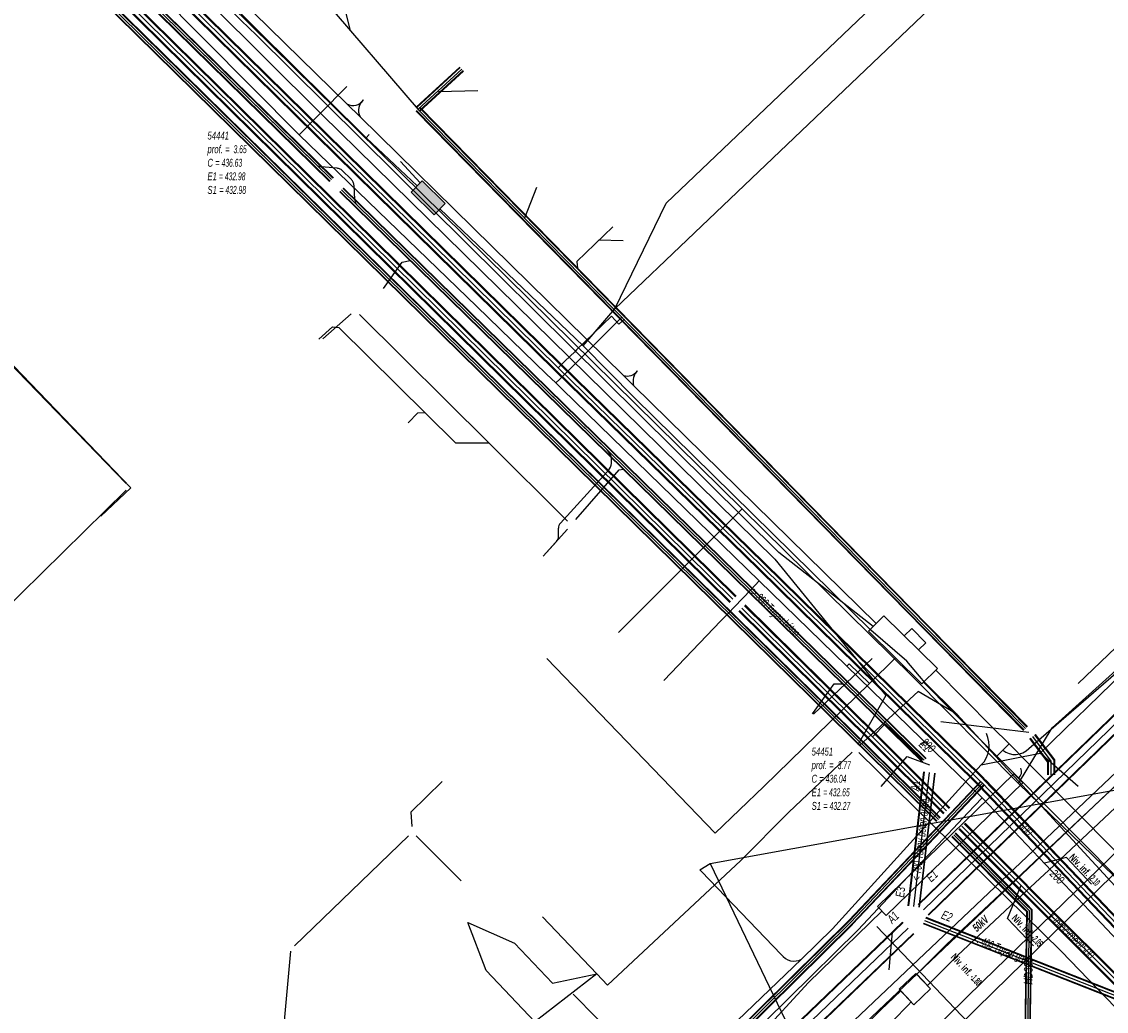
# Model space of a CAD drawing. Header units: metres. Extents: x 2695563 to 2696938, y 1260544 to 1262032.
# Tile 54 of 256: x 2695833 to 2695902, y 1261179 to 1261241. Entities that reach past the tile are written whole.
import ezdxf

# ---------------------------------------------------------------- set-up
doc = ezdxf.new("R2010")
doc.units = ezdxf.units.M
doc.header["$LTSCALE"] = 100
doc.linetypes.add('AUSGEZOGEN', pattern=[0])
doc.linetypes.add('STRICHLINIE2_S3', pattern=[0.25, 0.15, -0.1])
for name, color, linetype in [('Eau portable_Cadastre des conduites_Conduite', 171, 'AUSGEZOGEN'), ('Eau potable_Cadastre des conduites_Conduite_Texte', 171, 'AUSGEZOGEN'), ('EU_Cadastre des conduites', 24, 'AUSGEZOGEN'), ('EU_Cadastre des conduites – Texte', 7, 'AUSGEZOGEN'), ('EU_Cadastre des conduites_Regard normalisé – Texte', 24, 'AUSGEZOGEN'), ('EU_Cadastre des conduites_Texte entrée-sortie', 24, 'AUSGEZOGEN'), ('Gaz_Cadastre des conduites_Conduite', 32, 'AUSGEZOGEN'), ('Gaz_Cadastre des conduites_Conduite_Texte', 32, 'AUSGEZOGEN'), ('Réseau électrique_Cadastre des conduite_Bord du tracé', 1, 'AUSGEZOGEN'), ('Réseau électrique_Cadastre des conduite_Ligne de repère', 1, 'AUSGEZOGEN'), ('Réseau électrique_Cadastre des conduite_Texte libre_Texte', 1, 'AUSGEZOGEN'), ('Réseau électrique_Cadastre des conduite_Tronçon de tracé', 1, 'AUSGEZOGEN'), ('Réseau électrique_Cadastre des conduites_Ouvrage_Surface-Ligne-Point', 1, 'AUSGEZOGEN'), ('Réseau électrique_Point altimétrique_Texte', 7, 'AUSGEZOGEN'), ('TV_Cadastre des conduites_CONDUITE', 92, 'AUSGEZOGEN'), ('Télécommunications_SW_Cadastre des conduites_Bord du tracé', 94, 'AUSGEZOGEN'), ('Télécommunications_SW_Cadastre des conduites_Ouvrage', 94, 'AUSGEZOGEN')]:
    doc.layers.add(name, color=color, linetype=linetype)
doc.styles.add('ARIAL', font='arial.ttf')
doc.styles.add('ARIALNARROW', font='ARIALN.TTF')
pattern_1 = [(0, (2703955, 1269100), (4050, 4050), [4050, -4050]), (90, (2703955, 1269100), (-4050, 4050), [4050, -4050])]
pattern_2 = [(0, (2708005, 1273150), (6075, 6075), [6075, -6075]), (90, (2708005, 1273150), (-6075, 6075), [6075, -6075])]

# ---------------------------------------------------------------- blocks, each defined once
blk = doc.blocks.new('COMPLEXOBJECT_1566')
at = {"layer": 'EU_Cadastre des conduites', "color": 24, "linetype": 'AUSGEZOGEN', "transparency": 33554687}
for p, q in [((5850.591, 11232.519), (5809.442, 11272.938)), ((5851.918, 11232.292), (5850.899, 11232.378)), ((5852.825, 11231.571), (5852.226, 11232.174)), ((5853.05, 11230.294), (5852.995, 11231.189)), ((5869.057, 11214.404), (5853.201, 11229.936)), ((5866.11, 11209.741), (5869.073, 11212.992)), ((5865.979, 11208.902), (5865.979, 11209.404)), ((5865.007, 11207.631), (5865.851, 11208.567))]:
    blk.add_line(p, q, dxfattribs=at)
for centre, radius, start, end in [((5850.925, 11232.858), 0.476, 225.39411, 246.3061), ((5850.942, 11232.872), 0.496, 245.15098, 264.98618), ((5851.834, 11231.608), 0.689, 66.50851, 83.03203), ((5851.837, 11231.622), 0.675, 54.86195, 66.28314), ((5852.378, 11231.141), 0.62, 24.75271, 43.86286), ((5852.343, 11231.136), 0.654, 4.65916, 23.92149), ((5853.495, 11230.278), 0.445, 177.88325, 205.47727), ((5853.49, 11230.258), 0.432, 203.40488, 228.10289), ((5868.364, 11213.692), 0.994, 11.67594, 45.76471), ((5868.357, 11213.691), 1.001, 315.70199, 11.63602), ((5866.452, 11209.416), 0.473, 158.4174, 181.46122), ((5866.428, 11209.427), 0.447, 135.39322, 158.63911), ((5865.527, 11208.89), 0.452, 336.60581, 1.46741), ((5865.498, 11208.891), 0.479, 317.46902, 337.94976)]:
    blk.add_arc(centre, radius, start, end, dxfattribs=at)
blk = doc.blocks.new('COMPLEXOBJECT_1776')
at = {"layer": 'Réseau électrique_Cadastre des conduite_Bord du tracé', "color": 1, "linetype": 'AUSGEZOGEN', "transparency": 33554687}
blk.add_line((5888.373, 11179.307), (5887.72, 11179.997), dxfattribs=at)
blk.add_lwpolyline([(5874.283, 11167.251), (5875.072, 11166.403), (5885.285, 11176.205)], dxfattribs=at)
for centre, radius, start, end in [((3348.973, 13842.921), 3679.185, 313.344038, 313.632459), ((5845.461, 11218.937), 58.412, 312.98241, 317.27676)]:
    blk.add_arc(centre, radius, start, end, dxfattribs=at)
blk = doc.blocks.new('COMPLEXOBJECT_1899')
at = {"layer": 'Réseau électrique_Cadastre des conduite_Tronçon de tracé', "color": 1, "linetype": 'AUSGEZOGEN', "transparency": 33554687}
blk.add_line((5880.134, 11182.321), (5875.073, 11187.599), dxfattribs=at)
blk.add_arc((5880.949, 11182.892), 0.995, 214.98547, 298.49388, dxfattribs=at)
blk = doc.blocks.new('COMPLEXOBJECT_1921')
at = {"layer": 'Réseau électrique_Cadastre des conduite_Tronçon de tracé', "color": 1, "linetype": 'AUSGEZOGEN', "transparency": 33554687}
for p, q in [((5893.586, 11176.332), (5886.208, 11184.09)), ((5875.967, 11157.696), (5893.799, 11175.011)), ((5878.696, 11153.476), (5875.881, 11156.374))]:
    blk.add_line(p, q, dxfattribs=at)
for centre, radius, start, end in [((5892.824, 11175.531), 1.105, 331.91048, 46.40876), ((5876.848, 11156.975), 1.139, 140.71105, 211.84492)]:
    blk.add_arc(centre, radius, start, end, dxfattribs=at)
blk = doc.blocks.new('COMPLEXOBJECT_1934')
at = {"layer": 'Réseau électrique_Cadastre des conduite_Tronçon de tracé', "color": 1, "linetype": 'AUSGEZOGEN', "transparency": 33554687}
blk.add_line((5876.776, 11148.484), (5884.872, 11156.256), dxfattribs=at)
blk.add_lwpolyline([(5892.493, 11163.695), (5901.212, 11172.127), (5906.25, 11177.615), (5908.709, 11179.211)], dxfattribs=at)
for centre, radius, start, end in [((5947.185, 11110.079), 76.59, 135.56906, 139.18888), ((5881.174, 11165.891), 9.89, 301.19056, 324.41206), ((5893.349, 11147.424), 12.242, 125.18058, 133.82636)]:
    blk.add_arc(centre, radius, start, end, dxfattribs=at)
blk = doc.blocks.new('COMPLEXOBJECT_1943')
at = {"layer": 'Réseau électrique_Cadastre des conduite_Tronçon de tracé', "color": 1, "linetype": 'AUSGEZOGEN', "transparency": 33554687}
blk.add_line((5895.855, 11195.417), (5901.708, 11200.474), dxfattribs=at)
blk.add_arc((5894.98, 11196.206), 1.178, 229.34518, 317.96813, dxfattribs=at)
blk = doc.blocks.new('COMPLEXOBJECT_2558')
at = {"layer": 'Réseau électrique_Cadastre des conduite_Tronçon de tracé', "color": 1, "linetype": 'STRICHLINIE2_S3', "transparency": 33554687}
for p, q in [((5818.847, 11192.896), (5838.818, 11211.984)), ((5815.943, 11157.115), (5816.376, 11187.228))]:
    blk.add_line(p, q, dxfattribs=at)
blk.add_arc((5824.379, 11187.111), 8.004, 133.72403, 179.16578, dxfattribs=at)

msp = doc.modelspace()

# ---------------------------------------------------------------- hatches: boundary and pattern name
at = {"layer": 'Réseau électrique_Cadastre des conduite_Bord du tracé', "lineweight": 18, "transparency": 33554687}
h = msp.add_hatch(dxfattribs=at)
h.set_pattern_fill('MUSTER', color=1, scale=6075, style=0, pattern_type=2)
h.set_pattern_definition(pattern_2)
h.paths.add_polyline_path([(2695875.206, 1261167.111), (2695910.114, 1261200.24), (2695909.701, 1261200.675), (2695874.793, 1261167.546)], flags=0)
h = msp.add_hatch(dxfattribs=at)
h.set_pattern_fill('MUSTER', color=1, scale=6075, style=0, pattern_type=2)
h.set_pattern_definition(pattern_2)
h.paths.add_polyline_path([(2695890.389, 1261180.152), (2695892.302, 1261182.053), (2695896.659, 1261186.145), (2695898.097, 1261187.496), (2695902.671, 1261191.792), (2695904.665, 1261193.665), (2695910.807, 1261199.518), (2695910.117, 1261200.242), (2695903.978, 1261194.392), (2695901.99, 1261192.525), (2695897.541, 1261188.345), (2695896, 1261186.898), (2695891.608, 1261182.772), (2695889.707, 1261180.873)], flags=0)
h = msp.add_hatch(dxfattribs=at)
h.set_pattern_fill('MUSTER', color=1, scale=6075, style=0, pattern_type=2)
h.set_pattern_definition(pattern_2)
h.paths.add_polyline_path([(2695895.57, 1261195.512), (2695894.521, 1261196.558), (2695890.919, 1261200.204), (2695890.136, 1261199.431), (2695893.742, 1261195.782), (2695894.793, 1261194.733)], flags=0)
h = msp.add_hatch(dxfattribs=at)
h.set_pattern_fill('MUSTER', color=1, scale=6075, style=0, pattern_type=2)
h.set_pattern_definition(pattern_2)
h.paths.add_polyline_path([(2695857.334, 1261143.158), (2695894.592, 1261179.748), (2695910.687, 1261195.508), (2695910.083, 1261196.13), (2695893.928, 1261180.427), (2695856.666, 1261143.834)], flags=0)
h = msp.add_hatch(dxfattribs=at)
h.set_pattern_fill('MUSTER', color=1, scale=6075, style=0, pattern_type=2)
h.set_pattern_definition(pattern_2)
h.paths.add_polyline_path([(2695909.988, 1261181.584), (2695905.248, 1261185.749), (2695896.733, 1261194.339), (2695895.572, 1261195.51), (2695894.791, 1261194.735), (2695895.912, 1261193.604), (2695904.493, 1261184.948), (2695909.164, 1261180.842)], flags=0)
h = msp.add_hatch(dxfattribs=at)
h.set_pattern_fill('MUSTER', color=1, scale=6075, style=0, pattern_type=2)
h.set_pattern_definition(pattern_2)
h.paths.add_polyline_path([(2695887.774, 1261184.602), (2695896.442, 1261193.046), (2695895.883, 1261193.619), (2695887.215, 1261185.175)], flags=0)
h = msp.add_hatch(dxfattribs=at)
h.set_pattern_fill('MUSTER', color=1, scale=6075, style=0, pattern_type=2)
h.set_pattern_definition(pattern_2)
h.paths.add_polyline_path([(2695875.253, 1261167.061), (2695876.042, 1261166.213), (2695886.255, 1261176.015), (2695886.358, 1261176.111), (2695886.461, 1261176.208), (2695886.564, 1261176.305), (2695886.666, 1261176.402), (2695886.769, 1261176.5), (2695886.871, 1261176.597), (2695886.972, 1261176.695), (2695887.074, 1261176.793), (2695887.175, 1261176.892), (2695887.276, 1261176.99), (2695887.377, 1261177.089), (2695887.478, 1261177.188), (2695887.578, 1261177.288), (2695887.678, 1261177.387), (2695887.778, 1261177.487), (2695887.878, 1261177.587), (2695887.977, 1261177.687), (2695888.076, 1261177.788), (2695888.175, 1261177.889), (2695888.274, 1261177.99), (2695888.372, 1261178.091), (2695888.471, 1261178.193), (2695888.568, 1261178.294), (2695888.666, 1261178.396), (2695888.764, 1261178.499), (2695888.861, 1261178.601), (2695888.958, 1261178.704), (2695889.054, 1261178.807), (2695889.151, 1261178.91), (2695889.247, 1261179.013), (2695889.343, 1261179.117), (2695888.69, 1261179.807), (2695888.258, 1261179.395), (2695887.825, 1261178.983), (2695887.392, 1261178.571), (2695886.96, 1261178.159), (2695886.527, 1261177.747), (2695886.094, 1261177.335), (2695885.661, 1261176.923), (2695885.229, 1261176.511), (2695884.796, 1261176.1), (2695884.362, 1261175.688), (2695883.929, 1261175.276), (2695883.496, 1261174.865), (2695883.063, 1261174.454), (2695882.63, 1261174.042), (2695882.196, 1261173.631), (2695881.763, 1261173.22), (2695881.329, 1261172.809), (2695880.896, 1261172.398), (2695880.462, 1261171.987), (2695880.028, 1261171.576), (2695879.595, 1261171.165), (2695879.161, 1261170.754), (2695878.727, 1261170.344), (2695878.293, 1261169.933), (2695877.859, 1261169.523), (2695877.425, 1261169.112), (2695876.99, 1261168.702), (2695876.556, 1261168.292), (2695876.122, 1261167.881), (2695875.687, 1261167.471)], flags=0)
at = {"layer": 'Réseau électrique_Cadastre des conduites_Ouvrage_Surface-Ligne-Point', "lineweight": 18, "transparency": 33554687}
h = msp.add_hatch(dxfattribs=at)
h.set_pattern_fill('MUSTER', color=1, scale=4050, style=0, pattern_type=2)
h.set_pattern_definition(pattern_1)
h.paths.add_polyline_path([(2695886.646, 1261202.682), (2695890.028, 1261199.322), (2695891.027, 1261200.313), (2695887.613, 1261203.648)], flags=0)
h = msp.add_hatch(dxfattribs=at)
h.set_pattern_fill('MUSTER', color=1, scale=2025, style=0, pattern_type=2)
h.set_pattern_definition([(0, (2699905, 1265050), (2025, 2025), [2025, -2025]), (90, (2699905, 1265050), (-2025, 2025), [2025, -2025])])
h.paths.add_polyline_path([(2695888.909, 1261202.38), (2695889.816, 1261201.49), (2695890.282, 1261201.931), (2695889.406, 1261202.854)], flags=0)
h = msp.add_hatch(dxfattribs=at)
h.set_pattern_fill('MUSTER', color=1, scale=4050, style=0, pattern_type=2)
h.set_pattern_definition(pattern_1)
h.paths.add_polyline_path([(2695889.658, 1261180.925), (2695888.589, 1261179.914), (2695889.522, 1261178.928), (2695890.59, 1261179.938)], flags=0)
at = {"layer": 'Télécommunications_SW_Cadastre des conduites_Ouvrage', "transparency": 33554687}
msp.add_hatch(color=7, dxfattribs=at).paths.add_polyline_path([(2695859.05, 1261229.148), (2695859.751, 1261229.86), (2695858.29, 1261231.298), (2695857.588, 1261230.586)])

# ---------------------------------------------------------------- linework, layer by layer
at = {"layer": 'Eau portable_Cadastre des conduites_Conduite', "linetype": 'AUSGEZOGEN', "transparency": 33554687}
for p, q in [((2695812.754, 1261269.386), (2695878.188, 1261204.859)), ((2695812.776, 1261269.408), (2695878.21, 1261204.881)), ((2695812.797, 1261269.43), (2695878.231, 1261204.903)), ((2695812.403, 1261269.03), (2695877.837, 1261204.503)), ((2695812.424, 1261269.052), (2695877.858, 1261204.525)), ((2695812.446, 1261269.074), (2695877.88, 1261204.547)), ((2695878.407, 1261203.941), (2695886.693, 1261195.77)), ((2695878.428, 1261203.963), (2695886.714, 1261195.792)), ((2695878.45, 1261203.985), (2695886.736, 1261195.814)), ((2695878.758, 1261204.297), (2695887.044, 1261196.126)), ((2695878.78, 1261204.319), (2695887.066, 1261196.148)), ((2695878.801, 1261204.341), (2695887.087, 1261196.17)), ((2695886.691, 1261195.771), (2695891.403, 1261191.057)), ((2695886.713, 1261195.793), (2695891.425, 1261191.079)), ((2695886.735, 1261195.815), (2695891.447, 1261191.101)), ((2695887.045, 1261196.125), (2695891.757, 1261191.411)), ((2695887.067, 1261196.147), (2695891.779, 1261191.433)), ((2695887.089, 1261196.169), (2695891.801, 1261191.455)), ((2695892.73, 1261190.437), (2695895.973, 1261187.193)), ((2695892.752, 1261190.459), (2695895.995, 1261187.215)), ((2695892.774, 1261190.481), (2695896.017, 1261187.237)), ((2695892.376, 1261190.083), (2695895.619, 1261186.839)), ((2695892.398, 1261190.105), (2695895.641, 1261186.861)), ((2695892.42, 1261190.127), (2695895.663, 1261186.883)), ((2695895.619, 1261186.839), (2695897.053, 1261185.403)), ((2695895.641, 1261186.861), (2695897.075, 1261185.425)), ((2695895.663, 1261186.883), (2695897.097, 1261185.447)), ((2695895.973, 1261187.193), (2695897.407, 1261185.757)), ((2695895.995, 1261187.215), (2695897.429, 1261185.779)), ((2695896.017, 1261187.237), (2695897.451, 1261185.801)), ((2695897.053, 1261185.403), (2695906.842, 1261175.61)), ((2695897.075, 1261185.425), (2695906.864, 1261175.632)), ((2695897.097, 1261185.447), (2695906.886, 1261175.655)), ((2695897.407, 1261185.757), (2695907.194, 1261175.965)), ((2695897.429, 1261185.779), (2695907.216, 1261175.988)), ((2695897.451, 1261185.801), (2695907.238, 1261176.01))]:
    msp.add_line(p, q, dxfattribs=at)
at = {"layer": 'Eau portable_Cadastre des conduites_Conduite', "color": 255, "linetype": 'AUSGEZOGEN', "transparency": 33554687}
for p, q in [((2695812.6, 1261269.23), (2695878.034, 1261204.703)), ((2695878.604, 1261204.141), (2695886.89, 1261195.97)), ((2695886.89, 1261195.97), (2695891.602, 1261191.256)), ((2695892.575, 1261190.282), (2695895.818, 1261187.038)), ((2695895.818, 1261187.038), (2695897.252, 1261185.602)), ((2695897.252, 1261185.602), (2695907.04, 1261175.81))]:
    msp.add_line(p, q, dxfattribs=at)
at = {"layer": 'Eau portable_Cadastre des conduites_Conduite', "color": 7, "linetype": 'AUSGEZOGEN', "transparency": 33554687}
for p, q in [((2695869.498, 1261221.159), (2695871.004, 1261222.664)), ((2695873.651, 1261199.541), (2695877.273, 1261203.329))]:
    msp.add_line(p, q, dxfattribs=at)
for points in [[(2695826.648, 1261258.408), (2695826.899, 1261258.139), (2695829.349, 1261255.514), (2695850.478, 1261234.227), (2695861.757, 1261223.318)], [(2695850.478, 1261234.227), (2695851.677, 1261235.442), (2695851.817, 1261235.584), (2695853.498, 1261237.287)], [(2695861.757, 1261223.318), (2695866.199, 1261219.022), (2695866.789, 1261218.451)], [(2695866.789, 1261218.451), (2695867.028, 1261218.691), (2695867.164, 1261218.826), (2695868.033, 1261219.696), (2695868.344, 1261220.006), (2695868.84, 1261220.501), (2695869.498, 1261221.159)], [(2695866.789, 1261218.451), (2695867.205, 1261218.046), (2695879.706, 1261205.873), (2695892.373, 1261193.533), (2695892.89, 1261193.03), (2695893.189, 1261192.738), (2695893.857, 1261192.088)], [(2695877.273, 1261203.329), (2695877.493, 1261203.559), (2695877.743, 1261203.82), (2695878.102, 1261204.196), (2695879.187, 1261205.33), (2695879.706, 1261205.873)], [(2695886.89, 1261195.97), (2695887.7, 1261196.79), (2695888.172, 1261196.332), (2695890.07, 1261194.49)], [(2695885.989, 1261183.696), (2695892.961, 1261191.132), (2695893.389, 1261191.589), (2695893.857, 1261192.088)], [(2695893.857, 1261192.088), (2695895.464, 1261190.398), (2695901.111, 1261184.46)], [(2695907.393, 1261178.589), (2695907.133, 1261178.86), (2695906.99, 1261179.01), (2695905.003, 1261181.043), (2695904.331, 1261181.073), (2695903.8, 1261181.601), (2695903.587, 1261181.812), (2695903.164, 1261182.265), (2695901.111, 1261184.46)], [(2695841.928, 1261140.246), (2695856.156, 1261154.276), (2695859.431, 1261157.506), (2695885.989, 1261183.696)]]:
    msp.add_lwpolyline(points, dxfattribs=at)
at = {"layer": 'EU_Cadastre des conduites', "linetype": 'AUSGEZOGEN', "transparency": 33554687}
for p, q in [((2695804.188, 1261278.624), (2695852.412, 1261231.255)), ((2695804.202, 1261278.638), (2695852.426, 1261231.269)), ((2695804.216, 1261278.652), (2695852.44, 1261231.283)), ((2695804.398, 1261278.838), (2695852.622, 1261231.469)), ((2695804.412, 1261278.852), (2695852.636, 1261231.483)), ((2695804.426, 1261278.866), (2695852.65, 1261231.497)), ((2695860.687, 1261238.524), (2695857.92, 1261235.986)), ((2695860.701, 1261238.51), (2695857.934, 1261235.972)), ((2695860.714, 1261238.495), (2695857.947, 1261235.957)), ((2695860.89, 1261238.303), (2695858.123, 1261235.765)), ((2695860.903, 1261238.288), (2695858.136, 1261235.75)), ((2695860.917, 1261238.274), (2695858.15, 1261235.736)), ((2695857.904, 1261235.738), (2695890.172, 1261202.798)), ((2695857.918, 1261235.752), (2695890.186, 1261202.812)), ((2695857.932, 1261235.766), (2695890.2, 1261202.826)), ((2695858.118, 1261235.948), (2695890.386, 1261203.008)), ((2695858.132, 1261235.962), (2695890.4, 1261203.022)), ((2695858.146, 1261235.976), (2695890.414, 1261203.036)), ((2695939.025, 1261233.038), (2695889.799, 1261185.304)), ((2695939.039, 1261233.024), (2695889.813, 1261185.29)), ((2695939.053, 1261233.01), (2695889.827, 1261185.276)), ((2695939.651, 1261232.392), (2695890.425, 1261184.658)), ((2695939.665, 1261232.378), (2695890.439, 1261184.644)), ((2695939.679, 1261232.364), (2695890.453, 1261184.63)), ((2695853.264, 1261230.816), (2695890.278, 1261194.561)), ((2695853.278, 1261230.83), (2695890.292, 1261194.575)), ((2695853.292, 1261230.844), (2695890.306, 1261194.589)), ((2695853.054, 1261230.602), (2695890.068, 1261194.347)), ((2695853.068, 1261230.616), (2695890.082, 1261194.361)), ((2695853.082, 1261230.63), (2695890.096, 1261194.375)), ((2695890.172, 1261202.798), (2695896.496, 1261196.374)), ((2695890.186, 1261202.812), (2695896.51, 1261196.388)), ((2695890.2, 1261202.826), (2695896.524, 1261196.402)), ((2695890.386, 1261203.008), (2695896.71, 1261196.584)), ((2695890.4, 1261203.022), (2695896.724, 1261196.598)), ((2695890.414, 1261203.036), (2695896.738, 1261196.612)), ((2695896.879, 1261195.849), (2695898.013, 1261194.351)), ((2695896.895, 1261195.861), (2695898.033, 1261194.358)), ((2695896.91, 1261195.873), (2695898.053, 1261194.365)), ((2695897.198, 1261196.091), (2695898.413, 1261194.485)), ((2695897.213, 1261196.103), (2695898.433, 1261194.492)), ((2695897.229, 1261196.115), (2695898.453, 1261194.499)), ((2695898.013, 1261194.351), (2695898.013, 1261193.556)), ((2695898.033, 1261194.358), (2695898.033, 1261193.556)), ((2695898.053, 1261194.365), (2695898.053, 1261193.556)), ((2695898.413, 1261194.485), (2695898.413, 1261193.556)), ((2695898.433, 1261194.492), (2695898.433, 1261193.556)), ((2695898.453, 1261194.499), (2695898.453, 1261193.556)), ((2695890.131, 1261193.732), (2695889.135, 1261185.216)), ((2695890.15, 1261193.73), (2695889.154, 1261185.214)), ((2695890.17, 1261193.727), (2695889.174, 1261185.211)), ((2695890.826, 1261193.651), (2695889.83, 1261185.135)), ((2695890.846, 1261193.648), (2695889.85, 1261185.132)), ((2695890.865, 1261193.646), (2695889.869, 1261185.13)), ((2695888.813, 1261184.183), (2695835.99, 1261133.559)), ((2695888.827, 1261184.169), (2695836.004, 1261133.545)), ((2695888.841, 1261184.155), (2695836.018, 1261133.531)), ((2695907.692, 1261177.142), (2695890.145, 1261184.066)), ((2695907.7, 1261177.161), (2695890.153, 1261184.085)), ((2695907.707, 1261177.18), (2695890.16, 1261184.104)), ((2695907.839, 1261177.514), (2695890.292, 1261184.438)), ((2695907.846, 1261177.533), (2695890.299, 1261184.457)), ((2695907.854, 1261177.552), (2695890.307, 1261184.476)), ((2695889.505, 1261183.461), (2695836.682, 1261132.837)), ((2695889.519, 1261183.447), (2695836.696, 1261132.823)), ((2695889.533, 1261183.433), (2695836.71, 1261132.809))]:
    msp.add_line(p, q, dxfattribs=at)
at = {"layer": 'EU_Cadastre des conduites', "color": 255, "transparency": 33554687}
for p, q in [((2695804.307, 1261278.745), (2695852.531, 1261231.376)), ((2695860.802, 1261238.399), (2695858.035, 1261235.861)), ((2695858.025, 1261235.857), (2695890.293, 1261202.917)), ((2695939.352, 1261232.701), (2695890.126, 1261184.967)), ((2695853.173, 1261230.723), (2695890.187, 1261194.468)), ((2695890.293, 1261202.917), (2695896.617, 1261196.493)), ((2695897.054, 1261195.982), (2695898.233, 1261194.425)), ((2695898.233, 1261194.425), (2695898.233, 1261193.556)), ((2695890.498, 1261193.689), (2695889.502, 1261185.173)), ((2695907.773, 1261177.347), (2695890.226, 1261184.271)), ((2695889.173, 1261183.808), (2695836.35, 1261133.184))]:
    msp.add_line(p, q, dxfattribs=at)
at = {"layer": 'EU_Cadastre des conduites', "color": 24, "linetype": 'AUSGEZOGEN', "transparency": 33554687}
for p, q in [((2695841.485, 1261255.077), (2695858.034, 1261235.843)), ((2695852.116, 1261247.211), (2695853.716, 1261240.857)), ((2695861.825, 1261237.03), (2695859.329, 1261236.95)), ((2695865.56, 1261230.879), (2695864.8, 1261228.925)), ((2695871.065, 1261227.482), (2695869.511, 1261227.528)), ((2695851.974, 1261221.265), (2695853.784, 1261222.848)), ((2695854.312, 1261222.81), (2695862.548, 1261214.616)), ((2695862.548, 1261214.629), (2695867.522, 1261209.673)), ((2695865.977, 1261207.441), (2695867.52, 1261209.154)), ((2695886.875, 1261200.95), (2695883.143, 1261197.395)), ((2695891.246, 1261196.934), (2695896.824, 1261196.255)), ((2695887.441, 1261192.814), (2695889.105, 1261194.707)), ((2695889.105, 1261194.707), (2695890.508, 1261194.175)), ((2695850.185, 1261182.682), (2695857.43, 1261189.664)), ((2695857.906, 1261189.665), (2695860.759, 1261186.817)), ((2695887.95, 1261181.146), (2695888.17, 1261183.536))]:
    msp.add_line(p, q, dxfattribs=at)
for points in [[(2695870.398, 1261228.384), (2695868.106, 1261226.164), (2695868.148, 1261225.72)], [(2695855.842, 1261224.46), (2695857.018, 1261226.123), (2695857.528, 1261226.234)], [(2695851.727, 1261221.246), (2695852.593, 1261222.02), (2695852.987, 1261221.972), (2695860.409, 1261214.655), (2695862.53, 1261214.641)], [(2695857.409, 1261215.914), (2695858.009, 1261216.546), (2695858.449, 1261216.582)], [(2695868.042, 1261209.768), (2695870.796, 1261212.931), (2695871.078, 1261212.974)], [(2695883.085, 1261197.421), (2695884.472, 1261199.34), (2695884.987, 1261199.338)], [(2695859.553, 1261193.121), (2695857.579, 1261191.167), (2695857.645, 1261190.264)], [(2695857.681, 1261164.044), (2695857.38, 1261164.044), (2695857.089, 1261164.38), (2695857.1, 1261164.938), (2695858.398, 1261166.128), (2695858.398, 1261166.743), (2695849.354, 1261175.809), (2695849.941, 1261182.347)], [(2695867.879, 1261179.612), (2695875.392, 1261171.972), (2695875.491, 1261171.39)]]:
    msp.add_lwpolyline(points, dxfattribs=at)
at = {"layer": 'Gaz_Cadastre des conduites_Conduite', "linetype": 'AUSGEZOGEN', "transparency": 33554687}
for p, q in [((2695826.845, 1261253.668), (2695864.341, 1261216.786)), ((2695826.852, 1261253.688), (2695864.354, 1261216.799)), ((2695826.859, 1261253.707), (2695864.367, 1261216.812)), ((2695826.963, 1261253.973), (2695864.551, 1261217)), ((2695826.97, 1261253.992), (2695864.564, 1261217.013)), ((2695826.977, 1261254.012), (2695864.577, 1261217.026)), ((2695836.667, 1261248.823), (2695866.743, 1261219.221)), ((2695836.689, 1261248.845), (2695866.765, 1261219.243)), ((2695836.711, 1261248.867), (2695866.787, 1261219.265)), ((2695837.017, 1261249.179), (2695867.093, 1261219.577)), ((2695837.039, 1261249.201), (2695867.115, 1261219.599)), ((2695837.061, 1261249.223), (2695867.137, 1261219.621)), ((2695866.744, 1261219.22), (2695879.651, 1261206.621)), ((2695866.765, 1261219.242), (2695879.673, 1261206.643)), ((2695866.787, 1261219.264), (2695879.695, 1261206.666)), ((2695867.093, 1261219.578), (2695880.001, 1261206.978)), ((2695867.115, 1261219.6), (2695880.023, 1261207.001)), ((2695867.136, 1261219.622), (2695880.045, 1261207.023)), ((2695864.564, 1261217.013), (2695890.648, 1261191.357)), ((2695864.577, 1261217.026), (2695890.661, 1261191.371)), ((2695864.341, 1261216.786), (2695890.423, 1261191.131)), ((2695864.354, 1261216.799), (2695890.436, 1261191.145)), ((2695864.367, 1261216.812), (2695890.45, 1261191.158)), ((2695864.551, 1261217), (2695890.634, 1261191.344)), ((2695880.001, 1261206.978), (2695893.814, 1261193.387)), ((2695880.023, 1261207.001), (2695893.835, 1261193.409)), ((2695880.045, 1261207.023), (2695893.857, 1261193.431)), ((2695879.651, 1261206.621), (2695893.463, 1261193.031)), ((2695879.673, 1261206.643), (2695893.485, 1261193.053)), ((2695879.695, 1261206.666), (2695893.506, 1261193.075)), ((2695892.995, 1261192.319), (2695893.76, 1261193.127)), ((2695893.009, 1261192.306), (2695893.774, 1261193.114)), ((2695893.023, 1261192.293), (2695893.788, 1261193.101)), ((2695893.213, 1261192.113), (2695893.978, 1261192.921)), ((2695893.227, 1261192.1), (2695893.992, 1261192.908)), ((2695893.463, 1261193.031), (2695893.685, 1261192.811)), ((2695893.485, 1261193.053), (2695893.707, 1261192.833)), ((2695893.506, 1261193.075), (2695893.729, 1261192.855)), ((2695893.814, 1261193.387), (2695894.037, 1261193.167)), ((2695893.835, 1261193.409), (2695894.059, 1261193.189)), ((2695893.857, 1261193.431), (2695894.081, 1261193.211)), ((2695899.892, 1261187.015), (2695894.041, 1261193.162)), ((2695899.915, 1261187.036), (2695894.064, 1261193.183)), ((2695899.938, 1261187.058), (2695894.087, 1261193.205)), ((2695885.384, 1261184.277), (2695892.995, 1261192.319)), ((2695885.398, 1261184.264), (2695893.009, 1261192.306)), ((2695885.412, 1261184.251), (2695893.023, 1261192.293)), ((2695893.241, 1261192.087), (2695894.006, 1261192.895)), ((2695899.53, 1261186.67), (2695893.679, 1261192.817)), ((2695899.553, 1261186.692), (2695893.702, 1261192.839)), ((2695899.576, 1261186.713), (2695893.725, 1261192.86)), ((2695885.602, 1261184.071), (2695893.213, 1261192.113)), ((2695885.616, 1261184.058), (2695893.227, 1261192.1)), ((2695885.63, 1261184.045), (2695893.241, 1261192.087)), ((2695890.423, 1261191.131), (2695890.965, 1261190.589)), ((2695890.436, 1261191.145), (2695890.978, 1261190.602)), ((2695890.45, 1261191.158), (2695890.991, 1261190.615)), ((2695890.634, 1261191.344), (2695891.177, 1261190.801)), ((2695890.648, 1261191.357), (2695891.19, 1261190.814)), ((2695890.661, 1261191.371), (2695891.203, 1261190.827)), ((2695891.938, 1261189.611), (2695896.496, 1261185.037)), ((2695891.952, 1261189.624), (2695896.51, 1261185.05)), ((2695891.965, 1261189.637), (2695896.523, 1261185.063)), ((2695892.151, 1261189.823), (2695896.709, 1261185.249)), ((2695892.164, 1261189.836), (2695896.722, 1261185.262)), ((2695892.178, 1261189.849), (2695896.736, 1261185.275)), ((2695903.242, 1261182.861), (2695899.576, 1261186.713)), ((2695903.558, 1261183.163), (2695899.892, 1261187.015)), ((2695903.581, 1261183.184), (2695899.915, 1261187.036)), ((2695903.604, 1261183.206), (2695899.938, 1261187.058)), ((2695903.196, 1261182.818), (2695899.53, 1261186.67)), ((2695903.219, 1261182.84), (2695899.553, 1261186.692)), ((2695896.496, 1261185.037), (2695896.675, 1261184.857)), ((2695896.509, 1261185.05), (2695896.694, 1261184.864)), ((2695896.523, 1261185.064), (2695896.713, 1261184.872)), ((2695896.675, 1261184.857), (2695896.549, 1261175.963)), ((2695896.694, 1261184.864), (2695896.568, 1261175.955)), ((2695896.713, 1261184.872), (2695896.587, 1261175.947)), ((2695896.709, 1261185.248), (2695896.977, 1261184.978)), ((2695896.723, 1261185.262), (2695896.996, 1261184.986)), ((2695896.736, 1261185.275), (2695897.015, 1261184.993)), ((2695896.977, 1261184.978), (2695896.847, 1261175.833)), ((2695896.996, 1261184.986), (2695896.866, 1261175.825)), ((2695897.015, 1261184.993), (2695896.885, 1261175.817)), ((2695850.589, 1261149.924), (2695885.388, 1261184.281)), ((2695850.603, 1261149.911), (2695885.402, 1261184.268)), ((2695850.616, 1261149.897), (2695885.415, 1261184.254)), ((2695850.8, 1261149.711), (2695885.599, 1261184.068)), ((2695850.813, 1261149.697), (2695885.612, 1261184.054)), ((2695850.827, 1261149.684), (2695885.626, 1261184.041))]:
    msp.add_line(p, q, dxfattribs=at)
at = {"layer": 'Gaz_Cadastre des conduites_Conduite', "color": 255, "linetype": 'AUSGEZOGEN', "transparency": 33554687}
for p, q in [((2695826.911, 1261253.84), (2695864.459, 1261216.906)), ((2695836.864, 1261249.023), (2695866.94, 1261219.421)), ((2695866.94, 1261219.421), (2695879.848, 1261206.822)), ((2695864.459, 1261216.906), (2695890.542, 1261191.251)), ((2695879.848, 1261206.822), (2695893.66, 1261193.231)), ((2695893.118, 1261192.203), (2695893.883, 1261193.011)), ((2695893.66, 1261193.231), (2695893.883, 1261193.011)), ((2695899.734, 1261186.864), (2695893.883, 1261193.011)), ((2695885.507, 1261184.161), (2695893.118, 1261192.203)), ((2695890.542, 1261191.251), (2695891.084, 1261190.708)), ((2695892.058, 1261189.73), (2695896.616, 1261185.156)), ((2695903.4, 1261183.012), (2695899.734, 1261186.864)), ((2695896.616, 1261185.156), (2695896.845, 1261184.925)), ((2695896.845, 1261184.925), (2695896.717, 1261175.89)), ((2695850.708, 1261149.804), (2695885.507, 1261184.161))]:
    msp.add_line(p, q, dxfattribs=at)
at = {"layer": 'Gaz_Cadastre des conduites_Conduite', "color": 32, "linetype": 'AUSGEZOGEN', "transparency": 33554687}
for points in [[(2695869.169, 1261221.59), (2695870.31, 1261222.7), (2695870.78, 1261222.18), (2695871.145, 1261222.516)], [(2695869.169, 1261221.59), (2695868.101, 1261220.551), (2695867.958, 1261220.411), (2695867.707, 1261220.167), (2695867.342, 1261219.811), (2695866.94, 1261219.421)]]:
    msp.add_lwpolyline(points, dxfattribs=at)
at = {"layer": 'Réseau électrique_Cadastre des conduite_Bord du tracé', "color": 1, "linetype": 'AUSGEZOGEN', "transparency": 33554687}
for points in [[(2695875.206, 1261167.111), (2695910.114, 1261200.24), (2695909.701, 1261200.675), (2695874.793, 1261167.546), (2695875.206, 1261167.111)], [(2695890.389, 1261180.152), (2695892.302, 1261182.053), (2695896.659, 1261186.145), (2695898.097, 1261187.496), (2695902.671, 1261191.792), (2695904.665, 1261193.665), (2695910.807, 1261199.518), (2695910.117, 1261200.242), (2695903.978, 1261194.392), (2695901.99, 1261192.525), (2695897.541, 1261188.345), (2695896, 1261186.898), (2695891.608, 1261182.772), (2695889.707, 1261180.873), (2695890.389, 1261180.152)], [(2695895.57, 1261195.512), (2695894.521, 1261196.558), (2695890.919, 1261200.204), (2695890.136, 1261199.431), (2695893.742, 1261195.782), (2695894.793, 1261194.733), (2695895.57, 1261195.512)], [(2695857.334, 1261143.158), (2695894.592, 1261179.748), (2695910.687, 1261195.508), (2695910.083, 1261196.13), (2695893.928, 1261180.427), (2695856.666, 1261143.834), (2695857.334, 1261143.158)], [(2695909.988, 1261181.584), (2695905.248, 1261185.749), (2695896.733, 1261194.339), (2695895.572, 1261195.51), (2695894.791, 1261194.735), (2695895.912, 1261193.604), (2695904.493, 1261184.948), (2695909.164, 1261180.842), (2695909.988, 1261181.584)], [(2695887.774, 1261184.602), (2695896.442, 1261193.046), (2695895.883, 1261193.619), (2695887.215, 1261185.175), (2695887.774, 1261184.602)]]:
    msp.add_lwpolyline(points, close=True, dxfattribs=at)
at = {"layer": 'Réseau électrique_Cadastre des conduite_Ligne de repère', "color": 7, "linetype": 'AUSGEZOGEN', "transparency": 33554687}
for points in [[(2695900.804, 1261186.588), (2695899.221, 1261188.286), (2695897.819, 1261187.921)], [(2695897.128, 1261182.678), (2695895.479, 1261184.423), (2695896.332, 1261186.524)]]:
    msp.add_lwpolyline(points, dxfattribs=at)
at = {"layer": 'Réseau électrique_Cadastre des conduite_Tronçon de tracé', "color": 1, "linetype": 'AUSGEZOGEN', "transparency": 33554687}
for p, q in [((2695853.509, 1261236.187), (2695837.114, 1261252.29)), ((2695880.946, 1261207.672), (2695847.76, 1261240.555)), ((2695854.347, 1261235.376), (2695853.509, 1261236.187)), ((2695871.077, 1261218.928), (2695854.347, 1261235.376)), ((2695871.724, 1261218.302), (2695871.077, 1261218.928)), ((2695887.12, 1261203.156), (2695871.724, 1261218.302)), ((2695886.943, 1261202.978), (2695880.946, 1261207.672)), ((2695906.178, 1261205.299), (2695899.952, 1261199.359)), ((2695876.893, 1261189.833), (2695866.2, 1261200.937)), ((2695885.406, 1261200.594), (2695885.26, 1261200.462)), ((2695886.703, 1261199.352), (2695885.406, 1261200.594)), ((2695886.703, 1261199.352), (2695888.364, 1261200.975)), ((2695880.002, 1261192.801), (2695886.703, 1261199.352)), ((2695893.803, 1261194.172), (2695897.557, 1261194.915)), ((2695899.955, 1261192.802), (2695897.557, 1261194.915)), ((2695884.358, 1261183.751), (2695893.803, 1261194.172)), ((2695880.002, 1261192.801), (2695876.893, 1261189.833)), ((2695876.586, 1261187.911), (2695885.643, 1261169.052)), ((2695882.833, 1261180.355), (2695887.494, 1261184.889)), ((2695882.394, 1261181.827), (2695884.358, 1261183.751)), ((2695867.58, 1261167.656), (2695882.394, 1261181.827)), ((2695877.308, 1261174.36), (2695882.833, 1261180.355))]:
    msp.add_line(p, q, dxfattribs=at)
at = {"layer": 'Réseau électrique_Cadastre des conduite_Tronçon de tracé', "color": 1, "linetype": 'STRICHLINIE2_S3', "transparency": 33554687}
msp.add_line((2695839.788, 1261211.794), (2695806.899, 1261245.93), dxfattribs=at)
at = {"layer": 'Réseau électrique_Cadastre des conduite_Tronçon de tracé', "color": 1, "linetype": 'AUSGEZOGEN', "transparency": 33554687}
for points in [[(2695897.557, 1261194.915), (2695902.852, 1261200.088), (2695902.754, 1261200.193)], [(2695876.043, 1261187.409), (2695875.932, 1261187.517), (2695876.586, 1261187.911)]]:
    msp.add_lwpolyline(points, dxfattribs=at)
for centre, radius, start, end in [((2700802.982, 1266306.235), 7086.278, 225.2824444, 225.631536), ((2695853.897, 1261236.895), 0.807, 241.29891, 326.87492), ((2695855.075, 1261235.786), 0.835, 126.90532, 209.41381), ((2695871.316, 1261219.674), 0.784, 252.21047, 325.20361), ((2695872.643, 1261218.56), 0.954, 135.67776, 195.6966), ((2695892.578, 1261195.399), 1.733, 314.94435, 26.41013), ((2695895.852, 1261193.747), 0.518, 306.7918, 26.59886)]:
    msp.add_arc(centre, radius, start, end, dxfattribs=at)
at = {"layer": 'Réseau électrique_Cadastre des conduites_Ouvrage_Surface-Ligne-Point', "color": 1, "linetype": 'AUSGEZOGEN', "transparency": 33554687}
msp.add_line((2695876.586, 1261187.911), (2695904.348, 1261192.961), dxfattribs=at)
for points in [[(2695886.646, 1261202.682), (2695890.028, 1261199.322), (2695891.027, 1261200.313), (2695887.613, 1261203.648), (2695886.646, 1261202.682)], [(2695888.909, 1261202.38), (2695889.816, 1261201.49), (2695890.282, 1261201.931), (2695889.406, 1261202.854), (2695888.909, 1261202.38)], [(2695889.658, 1261180.925), (2695888.589, 1261179.914), (2695889.522, 1261178.928), (2695890.59, 1261179.938), (2695889.658, 1261180.925)]]:
    msp.add_lwpolyline(points, close=True, dxfattribs=at)
at = {"layer": 'TV_Cadastre des conduites_CONDUITE', "color": 92, "linetype": 'AUSGEZOGEN', "transparency": 33554687}
msp.add_line((2695878.614, 1261210.455), (2695870.767, 1261202.602), dxfattribs=at)
for points in [[(2695878.614, 1261210.455), (2695813.515, 1261274.575), (2695811.745, 1261280.472), (2695806.226, 1261284.67)], [(2695896.163, 1261192.994), (2695898.318, 1261196.523), (2695911.128, 1261208.082), (2695918.322, 1261212.76), (2695932.685, 1261226.676), (2695955.514, 1261249.129), (2695962.993, 1261257.586)], [(2695896.163, 1261192.994), (2695889.422, 1261199.81), (2695878.614, 1261210.455)], [(2695910.522, 1261148.776), (2695918.866, 1261156.7), (2695913.077, 1261162.555), (2695907.638, 1261168.69), (2695914.393, 1261175.332), (2695896.163, 1261192.994)]]:
    msp.add_lwpolyline(points, dxfattribs=at)
at = {"layer": 'Télécommunications_SW_Cadastre des conduites_Bord du tracé', "color": 94, "linetype": 'AUSGEZOGEN', "transparency": 33554687}
for p, q in [((2695839.493, 1261212.067), (2695807.083, 1261245.524)), ((2695854.744, 1261234.023), (2695854.93, 1261234.25)), ((2695854.744, 1261234.023), (2695857.973, 1261230.976)), ((2695858.157, 1261231.163), (2695856.92, 1261232.52)), ((2695859.417, 1261229.521), (2695868.519, 1261220.804)), ((2695868.519, 1261220.804), (2695870.523, 1261223.167)), ((2695869.384, 1261180.9), (2695865.941, 1261184.527))]:
    msp.add_line(p, q, dxfattribs=at)
for points in [[(2695854.744, 1261234.023), (2695854.625, 1261234.136), (2695813.8, 1261274.61), (2695802.85, 1261283.864), (2695796.06, 1261292.942)], [(2695808.12, 1261279.17), (2695809.95, 1261276.92), (2695814.17, 1261272.33), (2695816.897, 1261270.021), (2695823.396, 1261263.562), (2695830.541, 1261256.567), (2695837.687, 1261249.571), (2695844.833, 1261242.575), (2695851.908, 1261235.508), (2695871.01, 1261216.757), (2695880.698, 1261207.251), (2695886.746, 1261199.81), (2695887.743, 1261198.584), (2695885.971, 1261195.446)], [(2695897.29, 1261248.712), (2695875.588, 1261228), (2695870.523, 1261223.167)], [(2695870.523, 1261223.167), (2695873.793, 1261229.881), (2695890.431, 1261245.76)], [(2695892.256, 1261197.403), (2695890.234, 1261199.395), (2695889.888, 1261199.81), (2695889.08, 1261200.78), (2695886.789, 1261202.737), (2695871.765, 1261217.521), (2695868.519, 1261220.804)], [(2695839.488, 1261211.641), (2695827.458, 1261199.81), (2695825.614, 1261197.997), (2695817.394, 1261190.39), (2695816.989, 1261157.247)], [(2695892.256, 1261197.403), (2695889.799, 1261198.841), (2695886.044, 1261195.387)], [(2695907.73, 1261180.66), (2695903.28, 1261185.4), (2695892.256, 1261197.403)], [(2695885.605, 1261194.978), (2695881.555, 1261191.153), (2695878.54, 1261188.11), (2695870.073, 1261180.175), (2695869.384, 1261180.9)], [(2695902.873, 1261178.187), (2695898.9, 1261182.32), (2695886.037, 1261194.974)]]:
    msp.add_lwpolyline(points, dxfattribs=at)
msp.add_lwpolyline([(2695869.384, 1261180.9), (2695865.45, 1261177.855), (2695862.352, 1261181.118), (2695861.193, 1261184.155), (2695864.165, 1261182.84), (2695866.574, 1261180.302), (2695869.384, 1261180.9)], close=True, dxfattribs=at)
at = {"layer": 'Télécommunications_SW_Cadastre des conduites_Ouvrage', "color": 94, "transparency": 33554687}
msp.add_lwpolyline([(2695859.05, 1261229.148), (2695859.751, 1261229.86), (2695858.29, 1261231.298), (2695857.588, 1261230.586), (2695859.05, 1261229.148)], close=True, dxfattribs=at)

# ---------------------------------------------------------------- block references
at = {"layer": 'EU_Cadastre des conduites', "color": 24, "linetype": 'AUSGEZOGEN', "lineweight": -3, "transparency": 33554687}
msp.add_blockref('COMPLEXOBJECT_1566', (2690000.97, 1249999.81), dxfattribs=at)
at = {"layer": 'Réseau électrique_Cadastre des conduite_Bord du tracé', "color": 1, "linetype": 'AUSGEZOGEN', "lineweight": -3, "transparency": 33554687}
msp.add_blockref('COMPLEXOBJECT_1776', (2690000.97, 1249999.81), dxfattribs=at)
at = {"layer": 'Réseau électrique_Cadastre des conduite_Tronçon de tracé', "color": 1, "linetype": 'STRICHLINIE2_S3', "lineweight": -3, "transparency": 33554687}
msp.add_blockref('COMPLEXOBJECT_2558', (2690000.97, 1249999.81), dxfattribs=at)
at = {"layer": 'Réseau électrique_Cadastre des conduite_Tronçon de tracé', "color": 1, "linetype": 'AUSGEZOGEN', "lineweight": -3, "transparency": 33554687}
for name in ['COMPLEXOBJECT_1943', 'COMPLEXOBJECT_1899', 'COMPLEXOBJECT_1921', 'COMPLEXOBJECT_1934']:
    msp.add_blockref(name, (2690000.97, 1249999.81), dxfattribs=at)

# ---------------------------------------------------------------- texts
at = {"layer": 'Eau potable_Cadastre des conduites_Conduite_Texte', "color": 7, "transparency": 33554687, "char_height": 0.55426, "attachment_point": 5, "style": 'ARIAL'}
for s, insert, width, rotation in [('\\A1;{\\fArial|i1|b0;\\H0.554263;\\W0.700000;\\C7;200}\\P', (2695890.434, 1261195.414), 1.10633, 315.7506), ('\\A1;{\\fArial|i1|b0;\\H0.554263;\\W0.700000;\\C7;200}\\P', (2695898.627, 1261187.064), 1.10633, 313.5591), ('\\A1;{\\fArial|b0|i1|c0|p34;\\W0.7;Fibrociment500}', (2695899.552, 1261183.294), 1.76538, 314.9856)]:
    msp.add_mtext(s, dxfattribs=dict(at, insert=insert, width=width, rotation=rotation))
at = {"layer": 'EU_Cadastre des conduites – Texte', "color": 24, "transparency": 33554687, "char_height": 0.55705, "width": 6, "attachment_point": 5, "style": 'ARIAL'}
for s, insert, rotation in [('\\A1;{\\fArial|b0|i1|c0|p34;\\W0.7;> \\W0.49;300 Tuyau béton}', (2695880.657, 1261203.792), 315.6723), ('\\A1;{\\fArial|b0|i1|c0|p34;\\W0.7;< \\W0.49;700 Tuyau béton armé}', (2695890.031, 1261189.403), 83.7333), ('\\A1;{\\fArial|b0|i1|c0|p34;\\W0.7;< \\W0.49;400 Tuyau grès}', (2695895.111, 1261182.374), 338.5098)]:
    msp.add_mtext(s, dxfattribs=dict(at, insert=insert, rotation=rotation))
at = {"layer": 'EU_Cadastre des conduites_Regard normalisé – Texte', "color": 24, "transparency": 33554687, "char_height": 0.50641, "attachment_point": 1, "line_spacing_factor": 1.024096, "style": 'ARIAL'}
for s, insert, width in [('\\A1;{\\fArial|b0|i1|c0|p34;\\W0.69464;54441}\\P{\\fArial|b0|i1|c0|p34;\\H0.99721x;\\W0.69464;prof. = \\W0.48625; 3.65}\\P{\\fArial|b0|i1|c0|p34;\\H0.99721x;\\W0.69464;C =\\W0.48625; 436.63}\\P{\\fArial|b0|i1|c0|p34;\\H0.99721x;\\W0.69464;E1 \\W0.48625;= 432.98}\\P{\\fArial|b0|i1|c0|p34;\\H0.99721x;\\W0.69464;S1 =\\W0.48625; 432.98}', (2695844.652, 1261234.427), 2.83518), ('\\A1;{\\fArial|b0|i1|c0|p34;\\W0.69641;54451}\\P{\\fArial|b0|i1|c0|p34;\\H0.99721x;\\W0.69641;prof. = \\W0.48749; 3.77}\\P{\\fArial|b0|i1|c0|p34;\\H0.99721x;\\W0.69641;C =\\W0.48749; 436.04}\\P{\\fArial|b0|i1|c0|p34;\\H0.99721x;\\W0.69641;E1 \\W0.48749;= 432.65}\\P{\\fArial|b0|i1|c0|p34;\\H0.99721x;\\W0.69641;S1 =\\W0.48749; 432.27}', (2695883.028, 1261195.276), 2.84242)]:
    msp.add_mtext(s, dxfattribs=dict(at, insert=insert, width=width))
at = {"layer": 'EU_Cadastre des conduites_Texte entrée-sortie', "color": 24, "transparency": 33554687, "char_height": 0.55705, "style": 'ARIAL'}
for s, insert, width, attachment_point, rotation in [('\\A1;{\\fArial|i1|b0;\\H0.557054;\\W0.700000;\\C24;E1}\\P', (2695889.795, 1261195.421), 0.85544, 7, 315.5931), ('\\A1;{\\fArial|i1|b0;\\H0.557054;\\W0.700000;\\C24;A1}\\P', (2695889.857, 1261192.491), 0.85544, 7, 83.9682), ('\\A1;{\\fArial|i1|b0;\\H0.557054;\\W0.700000;\\C24;E1}\\P', (2695890.633, 1261186.694), 0.85544, 7, 44.0163), ('\\A1;{\\fArial|i1|b0;\\H0.557054;\\W0.700000;\\C24;E3}\\P', (2695888.915, 1261185.732), 0.86376, 7, 83.9682), ('\\A1;{\\fArial|i1|b0;\\H0.557054;\\W0.700000;\\C24;A1}\\P', (2695888.159, 1261184.05), 0.85544, 7, 43.9866), ('\\A1;{\\fArial|i1|b0;\\H0.557054;\\W0.700000;\\C24;E2}\\P', (2695891.316, 1261184.692), 0.86376, 4, 338.4657)]:
    msp.add_mtext(s, dxfattribs=dict(at, insert=insert, width=width, attachment_point=attachment_point, rotation=rotation))
at = {"layer": 'Gaz_Cadastre des conduites_Conduite_Texte', "color": 32, "transparency": 33554687, "char_height": 0.55825, "attachment_point": 5, "style": 'ARIAL'}
for s, insert, width, rotation in [('\\A1;{\\fArial|i1|b0;\\H0.558250;\\W0.700000;\\C32;500}\\P', (2695896.625, 1261190.122), 1.11429, 313.5843), ('\\A1;{\\fArial|i1|b0;\\H0.558250;\\W0.700000;\\C32;HD300}\\P', (2695896.797, 1261181.065), 1.90938, 89.1873)]:
    msp.add_mtext(s, dxfattribs=dict(at, insert=insert, width=width, rotation=rotation))
at = {"layer": 'Réseau électrique_Cadastre des conduite_Texte libre_Texte', "color": 1, "transparency": 33554687, "insert": (2695893.36, 1261183.72), "char_height": 0.5075, "width": 12, "attachment_point": 4, "rotation": 42.5826, "style": 'ARIALNARROW'}
msp.add_mtext('\\A1;{\\fArial Narrow|i1|b1;\\H0.507500;\\W0.700000;\\C1;50kV}\\P', dxfattribs=at)
at = {"layer": 'Réseau électrique_Point altimétrique_Texte', "color": 1, "transparency": 33554687, "char_height": 0.45675, "width": 6, "attachment_point": 4, "rotation": 313.209, "style": 'ARIALNARROW'}
for s, insert in [('\\A1;{\\fArial Narrow|b1|i0|c0|p34;\\H1x;\\W0.7;Niv. inf. \\W0.49;-2.10}', (2695899.518, 1261188.427)), ('\\A1;{\\fArial Narrow|b1|i0|c0|p34;\\H1x;\\W0.7;Niv. inf. \\W0.49;-2.05}', (2695895.873, 1261184.565)), ('\\A1;{\\fArial Narrow|b1|i0|c0|p34;\\H1x;\\W0.7;Niv. inf. \\W0.49;-1.80}', (2695891.997, 1261182.083))]:
    msp.add_mtext(s, dxfattribs=dict(at, insert=insert))

doc.saveas('drawing.dxf')
